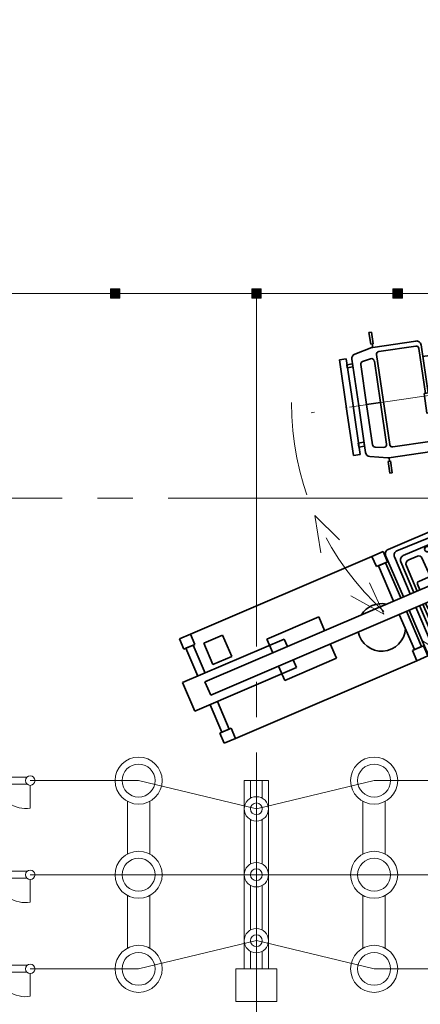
# Model space of a CAD drawing. Header units: millimetres. Extents: x 0 to 420, y 0 to 297.
# Tile 13 of 17: x 108 to 125, y 232 to 273. Entities that reach past the tile are written whole.
import ezdxf

# ---------------------------------------------------------------- set-up
doc = ezdxf.new("R2010")
doc.units = ezdxf.units.MM
for name, pattern in [('K5LT_AXLED', [19.5, 15, -1.5, 1.5, -1.5]), ('K5LT_BASIC', [0]), ('K5LT_DASHED', [6, 4, -2]), ('K5LT_THIN', [0]), ('K5LT_THIN_INCLUDED_TO_HATCHING', [0])]:
    doc.linetypes.add(name, pattern=pattern)
doc.layers.add('Ошиновка', color=7, linetype='Continuous', true_color=0xffd700)

# ---------------------------------------------------------------- blocks, each defined once
blk = doc.blocks.new('U98')
at = {"color": 7, "linetype": 'K5LT_THIN_INCLUDED_TO_HATCHING', "lineweight": 9, "true_color": 0xffffff}
for p, q in [((116.733, 231.708), (116.733, 233.1)), ((116.733, 233.1), (118.467, 233.1)), ((118.467, 233.1), (118.467, 231.708)), ((118.467, 231.708), (116.733, 231.708))]:
    blk.add_line(p, q, dxfattribs=at)
blk = doc.blocks.new('U99')
at = {"color": 7, "linetype": 'K5LT_THIN_INCLUDED_TO_HATCHING', "lineweight": 9, "true_color": 0xffffff}
for p, q in [((117.082, 233.1), (117.082, 241.1)), ((117.082, 241.1), (118.118, 241.1)), ((118.118, 241.1), (118.118, 233.1)), ((118.118, 233.1), (117.082, 233.1))]:
    blk.add_line(p, q, dxfattribs=at)
blk = doc.blocks.new('U110')
at = {"layer": 'Ошиновка', "color": 11, "linetype": 'K5LT_THIN', "lineweight": 9, "true_color": 0xff8080}
for p, q in [((0, 0.0012), (-0.0012, 0)), ((-0.0012, 0), (0, -0.0012)), ((0, 0.0006), (-0.0006, 0)), ((-0.0006, 0), (0, -0.0006)), ((0.0012, 0), (0, 0.0012)), ((0.0006, 0), (0, 0.0006)), ((0, -0.0012), (0.0012, 0)), ((0, -0.0006), (0.0006, 0)), ((0, -0.0006), (0, -0.0012))]:
    blk.add_line(p, q, dxfattribs=at)
blk = doc.blocks.new('U111')
at = {"layer": 'Ошиновка', "color": 11, "linetype": 'K5LT_THIN', "lineweight": 9, "true_color": 0xff8080}
for p, q in [((0, 0.0012), (-0.0012, 0)), ((-0.0012, 0), (0, -0.0012)), ((0, 0.0006), (-0.0006, 0)), ((-0.0006, 0), (0, -0.0006)), ((0.0012, 0), (0, 0.0012)), ((0.0006, 0), (0, 0.0006)), ((0, -0.0012), (0.0012, 0)), ((0, -0.0006), (0.0006, 0)), ((0, -0.0006), (0, -0.0012))]:
    blk.add_line(p, q, dxfattribs=at)
blk = doc.blocks.new('U112')
at = {"layer": 'Ошиновка', "color": 11, "linetype": 'K5LT_THIN', "lineweight": 9, "true_color": 0xff8080}
for p, q in [((0, 0.0012), (-0.0012, 0)), ((-0.0012, 0), (0, -0.0012)), ((0, 0.0006), (-0.0006, 0)), ((-0.0006, 0), (0, -0.0006)), ((0.0012, 0), (0, 0.0012)), ((0.0006, 0), (0, 0.0006)), ((0, -0.0012), (0.0012, 0)), ((0, -0.0006), (0.0006, 0)), ((0, -0.0006), (0, -0.0012))]:
    blk.add_line(p, q, dxfattribs=at)
blk = doc.blocks.new('U113')
at = {"layer": 'Ошиновка', "color": 11, "linetype": 'K5LT_THIN', "lineweight": 9, "true_color": 0xff8080}
for p, q in [((0, 0.0012), (-0.0012, 0)), ((-0.0012, 0), (0, -0.0012)), ((0, 0.0006), (-0.0006, 0)), ((-0.0006, 0), (0, -0.0006)), ((0.0012, 0), (0, 0.0012)), ((0.0006, 0), (0, 0.0006)), ((0, -0.0012), (0.0012, 0)), ((0, -0.0006), (0.0006, 0)), ((0, -0.0006), (0, -0.0012))]:
    blk.add_line(p, q, dxfattribs=at)
blk = doc.blocks.new('U114')
at = {"layer": 'Ошиновка', "color": 11, "linetype": 'K5LT_THIN', "lineweight": 9, "true_color": 0xff8080}
for p, q in [((0, 0.0012), (-0.0012, 0)), ((-0.0012, 0), (0, -0.0012)), ((0, 0.0006), (-0.0006, 0)), ((-0.0006, 0), (0, -0.0006)), ((0.0012, 0), (0, 0.0012)), ((0.0006, 0), (0, 0.0006)), ((0, -0.0012), (0.0012, 0)), ((0, -0.0006), (0.0006, 0)), ((0, -0.0006), (0, -0.0012))]:
    blk.add_line(p, q, dxfattribs=at)
blk = doc.blocks.new('U115')
at = {"layer": 'Ошиновка', "color": 11, "linetype": 'K5LT_THIN', "lineweight": 9, "true_color": 0xff8080}
for p, q in [((0, 0.0012), (-0.0012, 0)), ((-0.0012, 0), (0, -0.0012)), ((0, 0.0006), (-0.0006, 0)), ((-0.0006, 0), (0, -0.0006)), ((0.0012, 0), (0, 0.0012)), ((0.0006, 0), (0, 0.0006)), ((0, -0.0012), (0.0012, 0)), ((0, -0.0006), (0.0006, 0)), ((0, -0.0006), (0, -0.0012))]:
    blk.add_line(p, q, dxfattribs=at)
blk = doc.blocks.new('U232')
at = {"color": 7, "linetype": 'K5LT_THIN_INCLUDED_TO_HATCHING', "lineweight": 9, "true_color": 0xffffff}
for p, q in [((122.125, 240.22), (122.125, 237.98)), ((123.075, 237.98), (123.075, 240.22)), ((122.125, 236.22), (122.125, 233.98)), ((123.075, 233.98), (123.075, 236.22))]:
    blk.add_line(p, q, dxfattribs=at)
for centre, start, end in [((122.6, 241.1), 0, 180), ((122.6, 241.1), 180, 0), ((122.6, 237.1), 0, 180), ((122.6, 237.1), 180, 0), ((122.6, 233.1), 0, 180), ((122.6, 233.1), 180, 0)]:
    blk.add_arc(centre, 1, start, end, dxfattribs=at)
at = {"color": 4, "linetype": 'K5LT_THIN', "lineweight": 9, "true_color": 0x00ffff}
for centre, start, end in [((122.6, 241.1), 0, 180), ((122.6, 241.1), 180, 0), ((122.6, 237.1), 0, 180), ((122.6, 237.1), 180, 0), ((122.6, 233.1), 0, 180), ((122.6, 233.1), 180, 0)]:
    blk.add_arc(centre, 0.7, start, end, dxfattribs=at)
blk = doc.blocks.new('U233')
at = {"color": 7, "linetype": 'K5LT_THIN_INCLUDED_TO_HATCHING', "lineweight": 9, "true_color": 0xffffff}
for p, q in [((112.125, 240.22), (112.125, 237.98)), ((113.075, 237.98), (113.075, 240.22)), ((112.125, 236.22), (112.125, 233.98)), ((113.075, 233.98), (113.075, 236.22))]:
    blk.add_line(p, q, dxfattribs=at)
for centre, start, end in [((112.6, 241.1), 0, 180), ((112.6, 241.1), 180, 0), ((112.6, 237.1), 0, 180), ((112.6, 237.1), 180, 0), ((112.6, 233.1), 0, 180), ((112.6, 233.1), 180, 0)]:
    blk.add_arc(centre, 1, start, end, dxfattribs=at)
at = {"color": 4, "linetype": 'K5LT_THIN', "lineweight": 9, "true_color": 0x00ffff}
for centre, start, end in [((112.6, 241.1), 0, 180), ((112.6, 241.1), 180, 0), ((112.6, 237.1), 0, 180), ((112.6, 237.1), 180, 0), ((112.6, 233.1), 0, 180), ((112.6, 233.1), 180, 0)]:
    blk.add_arc(centre, 0.7, start, end, dxfattribs=at)
blk = doc.blocks.new('U236')
at = {"color": 2, "linetype": 'K5LT_AXLED', "lineweight": 9, "true_color": 0xffff00}
blk.add_line((106.6, 232.183), (106.6, 242.017), dxfattribs=at)
at = {"color": 4, "linetype": 'K5LT_THIN', "lineweight": 9, "true_color": 0x00ffff}
for p, q in [((105.329, 241.253), (107.871, 241.253)), ((107.2, 241.417), (106, 241.417)), ((106, 241.417), (106, 241.253)), ((107.2, 241.253), (107.2, 241.417)), ((105.2, 240.9), (105.2, 239.936)), ((107.864, 240.953), (105.335, 240.953)), ((106, 240.953), (106, 236.953)), ((107.2, 237.253), (107.2, 240.953)), ((108, 240.9), (108, 239.936)), ((105.2, 236.9), (105.2, 235.936)), ((105.329, 237.253), (107.871, 237.253)), ((107.864, 236.953), (105.335, 236.953)), ((106, 236.953), (106, 233.253)), ((107.2, 233.253), (107.2, 236.953)), ((108, 236.9), (108, 235.936)), ((105.329, 233.253), (107.871, 233.253)), ((105.2, 232.9), (105.2, 231.936)), ((107.864, 232.953), (105.335, 232.953)), ((106, 232.953), (106, 232.783)), ((106, 232.783), (107.2, 232.783)), ((107.2, 232.783), (107.2, 232.953)), ((108, 232.9), (108, 231.936))]:
    blk.add_line(p, q, dxfattribs=at)
for centre, radius, start, end in [((105.2, 241.1), 0.2, 0, 180), ((105.2, 241.1), 0.2, 180, 0), ((108, 241.1), 0.2, 0, 180), ((108, 241.1), 0.2, 180, 0), ((105.411, 241.117), 1.2, 259.8487, 352.145), ((107.789, 241.117), 1.2, 187.855, 280.1328), ((105.2, 237.1), 0.2, 0, 180), ((108, 237.1), 0.2, 0, 180), ((105.2, 237.1), 0.2, 180, 0), ((105.411, 237.117), 1.2, 259.8487, 352.145), ((107.789, 237.117), 1.2, 187.855, 280.1328), ((108, 237.1), 0.2, 180, 0), ((105.2, 233.1), 0.2, 0, 180), ((108, 233.1), 0.2, 0, 180), ((105.2, 233.1), 0.2, 180, 0), ((105.411, 233.117), 1.2, 259.8487, 352.145), ((107.789, 233.117), 1.2, 187.855, 280.1328), ((108, 233.1), 0.2, 180, 0)]:
    blk.add_arc(centre, radius, start, end, dxfattribs=at)
blk = doc.blocks.new('U290')
blk.add_hatch(color=7).paths.add_polyline_path([(117.8, 262), (117.4, 262), (117.4, 261.6), (117.8, 261.6)])
at = {"color": 4, "linetype": 'K5LT_THIN', "lineweight": 9, "true_color": 0x00ffff}
for p, q in [((117.8, 262), (117.4, 262)), ((117.4, 262), (117.4, 261.6)), ((117.8, 261.6), (117.8, 262)), ((117.4, 261.6), (117.8, 261.6))]:
    blk.add_line(p, q, dxfattribs=at)
blk = doc.blocks.new('U291')
blk.add_hatch(color=7).paths.add_polyline_path([(123.8, 262), (123.4, 262), (123.4, 261.6), (123.8, 261.6)])
at = {"color": 4, "linetype": 'K5LT_THIN', "lineweight": 9, "true_color": 0x00ffff}
for p, q in [((123.8, 262), (123.4, 262)), ((123.4, 262), (123.4, 261.6)), ((123.8, 261.6), (123.8, 262)), ((123.4, 261.6), (123.8, 261.6))]:
    blk.add_line(p, q, dxfattribs=at)
blk = doc.blocks.new('U292')
blk.add_hatch(color=7).paths.add_polyline_path([(111.8, 262), (111.4, 262), (111.4, 261.6), (111.8, 261.6)])
at = {"color": 4, "linetype": 'K5LT_THIN', "lineweight": 9, "true_color": 0x00ffff}
for p, q in [((111.8, 262), (111.4, 262)), ((111.4, 262), (111.4, 261.6)), ((111.8, 261.6), (111.8, 262)), ((111.4, 261.6), (111.8, 261.6))]:
    blk.add_line(p, q, dxfattribs=at)
blk = doc.blocks.new('U408')
at = {"color": 3, "linetype": 'K5LT_BASIC', "lineweight": 35, "true_color": 0x00ff00}
for p, q in [((125.456, 261.55), (126.088, 261.643)), ((126.088, 261.643), (126.374, 259.698)), ((136.154, 261.652), (126.301, 260.201)), ((136.878, 256.705), (136.154, 261.652)), ((125.743, 259.605), (125.456, 261.55)), ((136.053, 261.516), (126.437, 260.099)), ((136.742, 256.806), (136.053, 261.516)), ((122.382, 260.152), (122.485, 260.167)), ((122.456, 259.652), (122.382, 260.152)), ((122.485, 260.167), (122.559, 259.667)), ((126.301, 260.201), (127.025, 255.253)), ((126.437, 260.099), (127.127, 255.39)), ((122.501, 259.505), (121.78, 259.233)), ((122.559, 259.667), (122.456, 259.652)), ((122.543, 259.516), (122.521, 259.661)), ((124.367, 259.785), (122.543, 259.516)), ((122.802, 259.343), (124.365, 259.573)), ((124.501, 259.472), (124.78, 257.561)), ((124.594, 259.62), (124.892, 257.577)), ((125.052, 259.504), (125.83, 259.618)), ((125.447, 256.806), (125.052, 259.504)), ((126.374, 259.698), (125.743, 259.605)), ((125.83, 259.618), (126.224, 256.921)), ((123.26, 255.386), (122.701, 259.206)), ((125.099, 259.187), (124.635, 259.123)), ((126.421, 259.382), (125.847, 259.297)), ((121.128, 258.984), (121.416, 259.027)), ((121.43, 256.92), (121.128, 258.984)), ((121.416, 259.027), (121.718, 256.962)), ((121.436, 258.776), (121.679, 258.812)), ((121.455, 258.648), (121.436, 258.776)), ((121.698, 258.683), (121.455, 258.648)), ((121.653, 259.016), (121.944, 257.032)), ((121.679, 258.812), (121.698, 258.683)), ((122.033, 258.784), (122.282, 257.082)), ((122.451, 259.031), (122.113, 258.915)), ((122.609, 258.935), (122.864, 257.167)), ((124.719, 257.552), (125.324, 257.641)), ((124.843, 256.717), (124.719, 257.552)), ((125.324, 257.641), (125.447, 256.806)), ((121.42, 256.99), (121.419, 256.99)), ((121.419, 256.99), (121.722, 254.926)), ((122.01, 254.969), (121.707, 257.033)), ((122.234, 255.047), (121.944, 257.032)), ((122.282, 257.082), (122.864, 257.167)), ((122.531, 255.379), (122.282, 257.082)), ((123.126, 255.4), (122.864, 257.167)), ((121.431, 256.92), (121.43, 256.92)), ((125.447, 256.806), (124.843, 256.717)), ((124.903, 256.726), (125.06, 255.651)), ((125.224, 255.317), (125.015, 256.742)), ((126.224, 256.921), (125.447, 256.806)), ((127.025, 255.253), (136.878, 256.705)), ((127.127, 255.39), (136.742, 256.806)), ((126.905, 256.073), (125.107, 255.807)), ((126.909, 256.073), (126.277, 255.98)), ((126.277, 255.98), (126.61, 253.718)), ((126.561, 256.022), (126.331, 255.988)), ((127.242, 253.811), (126.909, 256.073)), ((121.922, 255.447), (122.165, 255.483)), ((121.947, 255.276), (121.922, 255.447)), ((122.19, 255.312), (121.947, 255.276)), ((122.165, 255.483), (122.19, 255.312)), ((124.959, 255.515), (123.396, 255.285)), ((121.722, 254.926), (122.01, 254.969)), ((123.186, 254.823), (122.418, 254.876)), ((123.002, 255.263), (122.645, 255.277)), ((125.054, 255.094), (123.229, 254.825)), ((123.293, 254.686), (123.19, 254.671)), ((123.19, 254.671), (123.264, 254.171)), ((123.234, 254.825), (123.255, 254.68)), ((123.367, 254.186), (123.293, 254.686)), ((123.264, 254.171), (123.367, 254.186)), ((126.61, 253.718), (127.242, 253.811))]:
    blk.add_line(p, q, dxfattribs=at)
at = {"color": 2, "linetype": 'K5LT_AXLED', "lineweight": 9, "true_color": 0xffff00}
blk.add_line((136.397, 259.161), (119.933, 256.735), dxfattribs=at)
at = {"color": 3, "linetype": 'K5LT_BASIC', "lineweight": 35, "true_color": 0x00ff00}
for centre, radius, start, end in [((125.804, 261.341), 0.445, 325.1332, 233.6072), ((122.572, 259.318), 0.2, 98.382, 110.7211), ((124.383, 259.454), 0.12, 8.382, 98.382), ((124.397, 259.587), 0.2, 8.382, 98.382), ((121.851, 259.046), 0.2, 110.7211, 188.4171), ((122.82, 259.224), 0.12, 98.382, 188.382), ((122.152, 258.801), 0.12, 109.0424, 188.4016), ((122.49, 258.918), 0.12, 8.2823, 109.0424), ((122.649, 255.397), 0.12, 188.3624, 267.7217), ((123.007, 255.383), 0.12, 267.7217, 8.4818), ((123.378, 255.404), 0.12, 188.382, 278.382), ((124.941, 255.634), 0.12, 278.382, 8.382), ((125.025, 255.292), 0.2, 278.382, 8.382), ((122.432, 255.076), 0.2, 188.347, 266.0429), ((123.2, 255.023), 0.2, 266.0429, 278.382), ((123.205, 255.023), 0.2, 266.0429, 278.382), ((126.883, 254.02), 0.445, 143.1569, 51.6309)]:
    blk.add_arc(centre, radius, start, end, dxfattribs=at)
blk = doc.blocks.new('U411')
at = {"color": 3, "linetype": 'K5LT_BASIC', "lineweight": 35, "true_color": 0x00ff00}
for p, q in [((123.195, 250.928), (127.939, 252.943)), ((128.201, 252.794), (128.11, 252.905)), ((128.295, 252.678), (128.201, 252.794)), ((127.345, 252.688), (127.931, 252.105)), ((128.385, 252.559), (128.295, 252.678)), ((128.473, 252.439), (128.385, 252.559)), ((128.558, 252.318), (128.473, 252.439)), ((128.641, 252.193), (125.372, 251.611)), ((129.809, 252.164), (127.789, 251.297)), ((128.372, 252.153), (128.592, 251.642)), ((128.641, 252.194), (128.558, 252.318)), ((128.573, 252.183), (128.773, 251.719)), ((128.677, 252.138), (128.641, 252.194)), ((128.748, 252.023), (128.677, 252.138)), ((128.819, 251.901), (128.748, 252.023)), ((130.551, 250.435), (129.809, 252.164)), ((125.372, 251.611), (123.569, 250.871)), ((125.112, 251.207), (125.372, 251.611)), ((128.891, 251.77), (128.819, 251.901)), ((125.112, 251.207), (123.838, 250.665)), ((127.789, 251.297), (128.531, 249.568)), ((122.508, 250.633), (122.979, 250.836)), ((122.979, 250.836), (123.167, 250.399)), ((128.968, 250.769), (128.968, 250.769)), ((128.968, 250.769), (128.968, 250.769)), ((129.149, 250.847), (129.149, 250.847)), ((129.149, 250.847), (129.149, 250.847)), ((114.805, 247.327), (122.508, 250.633)), ((122.696, 250.196), (122.508, 250.633)), ((123.167, 250.399), (122.696, 250.196)), ((122.779, 250.232), (123.086, 250.364)), ((123.004, 250.329), (123.004, 250.329)), ((123.086, 250.364), (123.733, 248.863)), ((123.844, 248.907), (123.089, 250.665)), ((124.136, 249.033), (123.461, 250.607)), ((124.292, 249.1), (123.733, 250.402)), ((124.074, 250.486), (124.435, 250.641)), ((124.975, 249.786), (124.63, 250.565)), ((128.103, 250.566), (125.752, 249.557)), ((125.869, 249.285), (128.22, 250.294)), ((128.22, 250.294), (128.103, 250.566)), ((128.531, 249.568), (130.551, 250.435)), ((123.426, 248.731), (122.779, 250.232)), ((124.426, 249.157), (123.969, 250.223)), ((129.56, 249.384), (129.334, 249.913)), ((129.721, 249.508), (129.515, 249.991)), ((129.67, 249.932), (129.635, 250.042)), ((129.709, 249.801), (129.67, 249.932)), ((115.417, 245.298), (125.564, 249.647)), ((124.443, 249.445), (124.545, 249.208)), ((125.04, 249.803), (124.492, 249.568)), ((125.268, 249.519), (125.162, 249.755)), ((125.805, 249.085), (125.564, 249.647)), ((125.711, 249.653), (125.585, 249.599)), ((125.585, 249.599), (125.776, 249.154)), ((125.902, 249.208), (125.711, 249.653)), ((125.752, 249.557), (125.869, 249.285)), ((129.775, 249.551), (127.087, 247.614)), ((129.745, 249.674), (129.709, 249.801)), ((129.775, 249.551), (129.745, 249.674)), ((129.808, 249.408), (129.775, 249.551)), ((115.66, 244.731), (125.805, 249.085)), ((125.776, 249.154), (125.902, 249.208)), ((129.241, 248.271), (129.223, 249.097)), ((129.837, 249.263), (129.808, 249.408)), ((129.864, 249.117), (129.837, 249.263)), ((129.887, 248.971), (129.864, 249.117)), ((123.649, 248.826), (123.65, 248.824)), ((125.115, 247.553), (124.667, 248.597)), ((124.878, 248.433), (124.786, 248.648)), ((125.548, 248.619), (125, 248.384)), ((125.508, 248.958), (125.598, 248.74)), ((129.907, 248.823), (129.887, 248.971)), ((129.925, 248.675), (129.907, 248.823)), ((123.668, 248.168), (124.309, 246.669)), ((124.616, 246.8), (123.975, 248.3)), ((124.828, 246.614), (124.084, 248.347)), ((125.043, 246.92), (124.377, 248.472)), ((125.082, 247.259), (124.532, 248.539)), ((125.09, 246.509), (129.835, 248.525)), ((125.491, 248.584), (125.818, 247.797)), ((120.246, 248.063), (118.049, 247.12)), ((120.498, 247.476), (120.246, 248.063)), ((127.087, 247.614), (125.309, 246.816)), ((126.615, 247.704), (125.345, 247.154)), ((125.378, 247.448), (125.739, 247.603)), ((126.615, 247.704), (127.087, 247.614)), ((114.333, 247.126), (114.804, 247.329)), ((114.521, 246.69), (114.333, 247.126)), ((114.469, 245.265), (118.783, 247.116)), ((114.804, 247.329), (114.992, 246.893)), ((115.362, 246.937), (116.168, 247.282)), ((115.75, 246.034), (115.362, 246.937)), ((116.168, 247.282), (116.556, 246.379)), ((118.049, 247.12), (118.3, 246.534)), ((118.783, 247.116), (118.921, 246.795)), ((114.992, 246.893), (114.521, 246.69)), ((114.605, 246.726), (114.912, 246.858)), ((115.114, 245.542), (114.605, 246.726)), ((114.887, 246.847), (114.887, 246.848)), ((114.912, 246.858), (115.422, 245.674)), ((121, 246.305), (120.74, 246.911)), ((124.697, 246.834), (124.225, 246.632)), ((124.225, 246.632), (124.412, 246.196)), ((124.309, 246.669), (124.616, 246.8)), ((124.533, 246.765), (124.534, 246.764)), ((124.884, 246.398), (124.697, 246.834)), ((116.556, 246.379), (115.75, 246.034)), ((124.411, 246.198), (116.708, 242.892)), ((118.803, 245.362), (121, 246.305)), ((119.162, 246.234), (119.304, 245.903)), ((124.412, 246.196), (124.884, 246.398)), ((119.304, 245.903), (114.989, 244.052)), ((118.543, 245.969), (118.803, 245.362)), ((114.989, 244.052), (114.469, 245.265)), ((115.66, 244.731), (115.417, 245.298)), ((115.534, 245.341), (115.531, 245.347)), ((116.443, 243.29), (115.942, 244.461)), ((115.635, 244.329), (116.135, 243.159)), ((116.523, 243.324), (116.052, 243.123)), ((116.135, 243.159), (116.443, 243.29)), ((116.418, 243.279), (116.418, 243.28)), ((116.71, 242.888), (116.523, 243.324)), ((116.052, 243.123), (116.238, 242.686)), ((116.238, 242.686), (116.71, 242.888))]:
    blk.add_line(p, q, dxfattribs=at)
for centre, radius, start, end in [((127.998, 252.806), 0.149, 41.4511, 113.2272), ((120.371, 247.259), 6.629, 23.137, 41.0291), ((121.874, 248.011), 4.549, 21.866, 44.6306), ((123.273, 250.743), 0.2, 113.0188, 203.2272), ((123.644, 250.686), 0.2, 112.2953, 203.2272), ((124.857, 250.94), 0.113, 23.2272, 203.2272), ((124.857, 250.94), 0.113, 203.2272, 23.2272), ((123.917, 250.481), 0.2, 113.0495, 203.2272), ((124.153, 250.302), 0.2, 113.2272, 203.2272), ((124.494, 250.504), 0.149, 23.9175, 113.2272), ((125.807, 249.981), 0.122, 23.2272, 203.2272), ((125.807, 249.981), 0.122, 203.2272, 23.2272), ((124.529, 249.482), 0.0932, 113.2272, 203.2272), ((125.077, 249.717), 0.0932, 24.1086, 113.2272), ((122.068, 247.559), 4.549, 1.8238, 24.3195), ((120.488, 246.987), 6.629, 5.4253, 23.1329), ((126.205, 249.052), 0.122, 23.2272, 203.2272), ((126.205, 249.052), 0.122, 203.2272, 23.2272), ((122.918, 247.613), 1.011, 78.0929, 148.3111), ((125.512, 248.705), 0.0932, 293.2272, 22.3458), ((129.776, 248.662), 0.149, 293.2272, 5.0033), ((124.963, 248.47), 0.0932, 203.2272, 293.2272), ((125.68, 247.74), 0.149, 293.2272, 22.5369), ((126.246, 247.702), 0.113, 23.2272, 203.2272), ((122.918, 247.613), 1.011, 190.9983, 357.0147), ((125.299, 247.632), 0.2, 203.2272, 293.2272), ((126.246, 247.702), 0.113, 203.2272, 23.2272), ((125.227, 246.999), 0.2, 203.2272, 294.1591), ((125.266, 247.338), 0.2, 203.2272, 293.4049), ((125.011, 246.693), 0.2, 203.2272, 293.0188)]:
    blk.add_arc(centre, radius, start, end, dxfattribs=at)
blk = doc.blocks.new('U426')
at = {"color": 4, "linetype": 'K5LT_THIN', "lineweight": 9, "true_color": 0x00ffff}
for q in [(120.335, 250.782), (121.129, 251.333)]:
    blk.add_line((120.086, 252.376), q, dxfattribs=at)
blk = doc.blocks.new('U430')
at = {"color": 4, "linetype": 'K5LT_THIN', "lineweight": 9, "true_color": 0x00ffff}
for q in [(122.4, 249.51), (121.608, 248.956)]:
    blk.add_line((123.017, 248.17), q, dxfattribs=at)

msp = doc.modelspace()

# ---------------------------------------------------------------- linework, layer by layer
at = {"color": 4, "linetype": 'K5LT_THIN', "lineweight": 9, "true_color": 0x00ffff}
for p, q in [((153.6, 261.8), (33.6, 261.8)), ((117.35, 241.1), (117.35, 240.353678)), ((117.85, 240.353678), (117.85, 241.1)), ((117.35, 239.446322), (117.35, 237.553678)), ((117.85, 237.553678), (117.85, 239.446322)), ((117.35, 236.646322), (117.35, 234.753678)), ((117.85, 234.753678), (117.85, 236.646322)), ((117.35, 233.846322), (117.35, 233.1)), ((117.85, 233.1), (117.85, 233.846322))]:
    msp.add_line(p, q, dxfattribs=at)
at = {"color": 2, "linetype": 'K5LT_AXLED', "lineweight": 9, "true_color": 0xffff00}
for p, q in [((117.6, 261.8), (117.6, 88.34)), ((128.85, 253.1), (88.35, 253.1))]:
    msp.add_line(p, q, dxfattribs=at)
at = {"color": 7, "linetype": 'K5LT_THIN_INCLUDED_TO_HATCHING', "lineweight": 9, "true_color": 0xffffff}
for centre in [(117.6, 239.9), (117.6, 237.1), (117.6, 234.3)]:
    msp.add_circle(centre, 0.518, dxfattribs=at)
at = {"color": 4, "linetype": 'K5LT_THIN', "lineweight": 9, "true_color": 0x00ffff}
for centre in [(117.6, 239.9), (117.6, 237.1), (117.6, 234.3)]:
    msp.add_circle(centre, 0.25, dxfattribs=at)
at = {"color": 4, "linetype": 'K5LT_DASHED', "lineweight": 9, "true_color": 0x00ffff}
msp.add_arc((131.086286, 257.171515), 12, 179.9984094, 270, dxfattribs=at)
at = {"layer": 'Ошиновка', "color": 4, "linetype": 'K5LT_THIN', "lineweight": 9, "true_color": 0x00ffff}
for p, q in [((112.6, 241.1), (107.999858, 241.1)), ((112.6, 241.1), (117.6, 239.9)), ((122.6, 241.1), (117.6, 239.9)), ((127.200142, 241.1), (122.6, 241.1)), ((112.6, 237.1), (107.999858, 237.1)), ((117.6, 237.1), (112.6, 237.1)), ((122.6, 237.1), (117.6, 237.1)), ((127.200142, 237.1), (122.6, 237.1)), ((117.6, 234.3), (112.6, 233.1)), ((122.6, 233.1), (117.6, 234.3)), ((112.6, 233.1), (107.999858, 233.1)), ((127.200142, 233.1), (122.6, 233.1))]:
    msp.add_line(p, q, dxfattribs=at)

# ---------------------------------------------------------------- block references
for name in ['U292', 'U290', 'U291', 'U408', 'U411', 'U426', 'U430', 'U236', 'U233', 'U232', 'U99', 'U98']:
    msp.add_blockref(name, (0, 0))
at = {"layer": 'Ошиновка'}
for name, p in [('U113', (112.6, 241.1)), ('U110', (122.6, 241.1)), ('U114', (112.6, 237.1)), ('U111', (122.6, 237.1)), ('U115', (112.6, 233.1)), ('U112', (122.6, 233.1))]:
    msp.add_blockref(name, p, dxfattribs=at)

doc.saveas('drawing.dxf')
